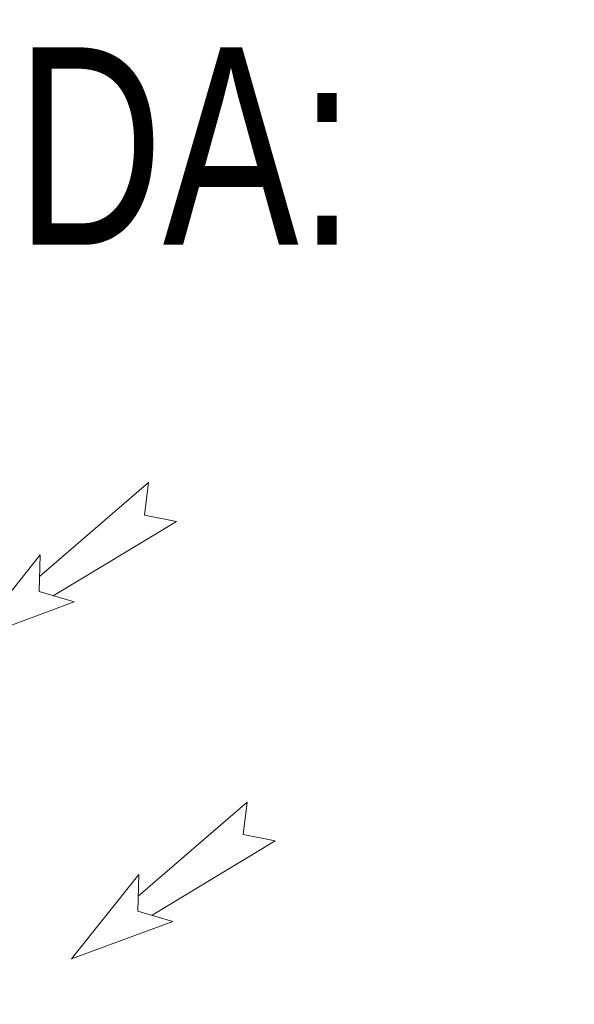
# Model space of a CAD drawing. Header units: centimetres. Extents: x -9388 to 91680, y -1419244 to 50347.
# Tile 183 of 183: x 55017 to 56001, y -682027 to -680281. Entities that reach past the tile are written whole.
import ezdxf

# ---------------------------------------------------------------- set-up
doc = ezdxf.new("R2010")
doc.units = ezdxf.units.CM
doc.layers.add('Q_opis', color=3, linetype='Continuous', lineweight=13)
doc.layers.add('Q_strzałki', color=3, linetype='Continuous', lineweight=13)
doc.styles.add('Q_txt_1-100', font='ARIALN.TTF', dxfattribs={"width": 0.9})

# ---------------------------------------------------------------- blocks, each defined once
blk = doc.blocks.new('*U457')
at = {"layer": 'Q_strzałki'}
for p, q in [((0.001006, 0.002669), (0.003962, 0.004863)), ((0.002566, 0.001456), (0.003962, 0.004863)), ((-0.001585, -0.000942), (0.001744, 0.002665)), ((0.001006, 0.002669), (0.002252, 0.002663)), ((0.002566, 0.001456), (0.002252, 0.002663)), ((-0.000293, -0.001945), (0.00238, 0.002171)), ((-0.001585, -0.000942), (-0.000473, -0.000843)), ((-0.000293, -0.001945), (-0.000473, -0.000843))]:
    blk.add_line(p, q, dxfattribs=at)

msp = doc.modelspace()

# ---------------------------------------------------------------- block references
at = {"layer": 'Q_strzałki', "ltscale": 0.1, "extrusion": (0.000153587, -0.000285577, 1), "rotation": 163.8195895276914}
for p, xscale, yscale, zscale in [((55202.7, -681194.8, 203), 51988.60958037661, 51988.60958037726, 50000.00000000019), ((55377.7, -681761.5, 203.2), 51988.60958037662, 51988.60958037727, 50000.0000000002)]:
    msp.add_blockref('*U457', p, dxfattribs=dict(at, xscale=xscale, yscale=yscale, zscale=zscale))

# ---------------------------------------------------------------- texts
at = {"layer": 'Q_opis', "insert": (53787.9, -680507.5, 55.9), "char_height": 350, "width": 5937.362, "attachment_point": 4, "style": 'Q_txt_1-100'}
msp.add_mtext('LEGENDA:', dxfattribs=at)

doc.saveas('drawing.dxf')
